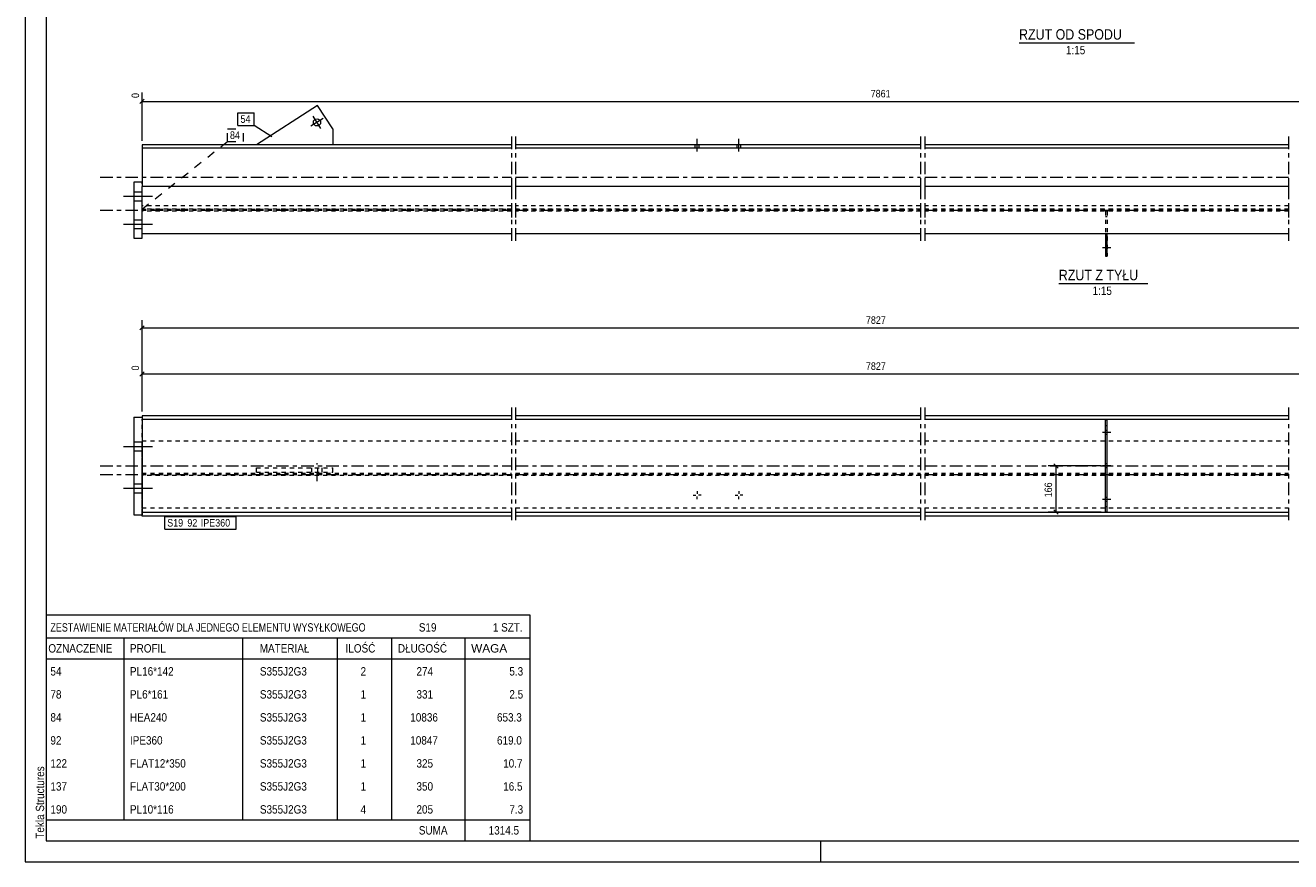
# Model space of a CAD drawing. Header units: millimetres. Extents: x 0 to 610, y 0 to 420.
# Tile 1 of 4: x 0 to 302, y 0 to 200. Entities that reach past the tile are written whole.
import ezdxf

# ---------------------------------------------------------------- set-up
doc = ezdxf.new("R2010")
doc.units = ezdxf.units.MM
for name, pattern in [('XKITLINE00', [0]), ('XKITLINE01', [4, 1, -1, 1, -1]), ('XKITLINE02', [4, 2, -2]), ('XKITLINE03', [6, 3, -1, 1, -1])]:
    doc.linetypes.add(name, pattern=pattern)
for name, color, linetype, lineweight in [('Arkusz rysunku', 3, 'Continuous', 0), ('Element', 2, 'Continuous', 0), ('Inny typ obiektu', 7, 'Continuous', 0), ('Wymiar', 4, 'Continuous', 0), ('Znak elementu', 2, 'Continuous', 0), ('Śruba', 3, 'Continuous', 0)]:
    doc.layers.add(name, color=color, linetype=linetype, lineweight=lineweight)
doc.styles.add('ARIAL', font='ARIAL.TTF')

msp = doc.modelspace()

# ---------------------------------------------------------------- linework, layer by layer
at = {"layer": 'Arkusz rysunku', "linetype": 'XKITLINE00', "lineweight": 0}
for p, q in [((0, 420), (0, 0)), ((5, 415), (5, 5)), ((5, 5), (605, 5)), ((190, 0), (190, 5)), ((0, 0), (610, 0))]:
    msp.add_line(p, q, dxfattribs=at)
at = {"layer": 'Element', "linetype": 'XKITLINE00', "lineweight": 0}
for p, q in [((69.83, 180.78), (55.2, 171.32)), ((73.45, 175.19), (69.83, 180.78)), ((73.45, 175.19), (73.45, 171.32)), ((27.9, 171.32), (27.9, 169.12)), ((116.12, 171.32), (27.9, 171.32)), ((116.12, 170.52), (27.9, 170.52)), ((213.84, 171.32), (117.12, 171.32)), ((213.84, 170.52), (117.12, 170.52)), ((301.77, 171.32), (214.84, 171.32)), ((301.77, 170.52), (214.84, 170.52)), ((27.9, 169.12), (27.9, 162.39)), ((27.9, 162.39), (25.9, 162.39)), ((25.9, 162.39), (25.9, 149.05)), ((27.9, 162.39), (27.9, 161.39)), ((27.9, 150.05), (27.9, 161.39)), ((116.12, 161.39), (27.9, 161.39)), ((213.84, 161.39), (117.12, 161.39)), ((301.77, 161.39), (214.84, 161.39)), ((25.9, 149.05), (27.9, 149.05)), ((116.12, 150.05), (27.9, 150.05)), ((27.9, 149.05), (27.9, 150.05)), ((213.84, 150.05), (117.12, 150.05)), ((301.77, 150.05), (214.84, 150.05)), ((258, 150.05), (258, 144.72)), ((258.4, 144.72), (258.4, 150.05)), ((258, 144.72), (258.4, 144.72)), ((25.9, 106.27), (27.9, 106.27)), ((25.9, 106.27), (25.9, 82.93)), ((27.9, 106.6), (27.9, 106.27)), ((116.12, 106.6), (27.9, 106.6)), ((27.9, 106.27), (27.9, 82.93)), ((213.84, 106.6), (117.12, 106.6)), ((301.77, 106.6), (214.84, 106.6)), ((27.9, 105.75), (116.12, 105.75)), ((117.12, 105.75), (213.84, 105.75)), ((214.84, 105.75), (301.77, 105.75)), ((258, 83.58), (258, 105.62)), ((258, 105.62), (258.4, 105.62)), ((258.4, 83.58), (258.4, 105.62)), ((25.9, 82.93), (27.9, 82.93)), ((116.12, 83.45), (27.9, 83.45)), ((27.9, 82.6), (27.9, 82.93)), ((116.12, 82.6), (27.9, 82.6)), ((213.84, 83.45), (117.12, 83.45)), ((213.84, 82.6), (117.12, 82.6)), ((301.77, 83.45), (214.84, 83.45)), ((301.77, 82.6), (214.84, 82.6)), ((258.4, 83.58), (258, 83.58))]:
    msp.add_line(p, q, dxfattribs=at)
at = {"layer": 'Element', "linetype": 'XKITLINE03', "lineweight": 0}
for p, q in [((116.12, 173.32), (116.12, 153.99)), ((117.12, 173.32), (117.12, 153.99)), ((213.84, 173.32), (213.84, 153.99)), ((214.84, 173.32), (214.84, 153.99)), ((301.77, 173.32), (301.77, 153.99)), ((17.9, 163.65), (116.12, 163.65)), ((116.12, 163.39), (116.12, 148.05)), ((117.12, 163.65), (213.84, 163.65)), ((117.12, 163.39), (117.12, 148.05)), ((213.84, 163.39), (213.84, 148.05)), ((214.84, 163.65), (301.77, 163.65)), ((214.84, 163.39), (214.84, 148.05)), ((301.77, 163.39), (301.77, 148.05)), ((17.9, 155.72), (116.12, 155.72)), ((117.12, 155.72), (213.84, 155.72)), ((214.84, 155.72), (301.77, 155.72)), ((116.12, 108.6), (116.12, 80.6)), ((117.12, 108.6), (117.12, 80.6)), ((213.84, 108.6), (213.84, 80.6)), ((214.84, 108.6), (214.84, 80.6)), ((301.77, 108.6), (301.77, 80.6)), ((116.12, 102.58), (116.12, 82.58)), ((117.12, 102.58), (117.12, 82.58)), ((213.84, 102.58), (213.84, 82.58)), ((214.84, 102.58), (214.84, 82.58)), ((301.77, 102.58), (301.77, 82.58)), ((17.9, 94.6), (116.12, 94.6)), ((117.12, 94.6), (213.84, 94.6)), ((214.84, 94.6), (301.77, 94.6)), ((17.9, 92.58), (116.12, 92.58)), ((117.12, 92.58), (213.84, 92.58)), ((214.84, 92.58), (301.77, 92.58))]:
    msp.add_line(p, q, dxfattribs=at)
at = {"layer": 'Element', "linetype": 'XKITLINE01', "lineweight": 0}
for p, q in [((27.9, 170.52), (27.9, 169.65)), ((73.45, 171.32), (55.2, 171.32)), ((27.9, 155.99), (27.9, 162.39)), ((27.9, 150.05), (27.9, 161.39)), ((116.12, 156.79), (27.9, 156.79)), ((116.12, 155.99), (27.9, 155.99)), ((27.9, 155.99), (116.12, 155.99)), ((116.12, 155.45), (27.9, 155.45)), ((213.84, 156.79), (117.12, 156.79)), ((213.84, 155.99), (117.12, 155.99)), ((117.12, 155.99), (213.84, 155.99)), ((213.84, 155.45), (117.12, 155.45)), ((301.77, 156.79), (214.84, 156.79)), ((301.77, 155.99), (214.84, 155.99)), ((214.84, 155.99), (301.77, 155.99)), ((301.77, 155.45), (214.84, 155.45)), ((258.4, 155.45), (258, 155.45)), ((258, 155.45), (258, 150.05)), ((258.4, 155.45), (258.4, 144.72)), ((258.4, 154.12), (258, 154.12)), ((27.9, 106.27), (27.9, 105.01)), ((27.9, 83.45), (27.9, 105.75)), ((258, 104.29), (258.4, 104.29)), ((27.9, 84.58), (27.9, 100.58)), ((27.9, 100.58), (116.12, 100.58)), ((117.12, 100.58), (213.84, 100.58)), ((214.84, 100.58), (301.77, 100.58)), ((55.2, 93.11), (55.2, 94.18)), ((55.2, 94.18), (73.45, 94.18)), ((69.83, 94.18), (69.83, 93.11)), ((73.45, 93.11), (73.45, 94.18)), ((27.9, 92.83), (116.12, 92.83)), ((116.12, 92.33), (27.9, 92.33)), ((55.2, 93.11), (73.45, 93.11)), ((117.12, 92.83), (213.84, 92.83)), ((213.84, 92.33), (117.12, 92.33)), ((214.84, 92.83), (301.77, 92.83)), ((301.77, 92.33), (214.84, 92.33)), ((258, 84.91), (258.4, 84.91)), ((27.9, 84.58), (116.12, 84.58)), ((27.9, 82.93), (27.9, 83.45)), ((117.12, 84.58), (213.84, 84.58)), ((214.84, 84.58), (301.77, 84.58))]:
    msp.add_line(p, q, dxfattribs=at)
at = {"layer": 'Inny typ obiektu', "linetype": 'XKITLINE00', "lineweight": 0}
for p, q in [((237.38, 195.74), (264.97, 195.74)), ((246.88, 138.22), (268.18, 138.22)), ((5, 59), (5, 53.5)), ((5, 59), (120.5, 59)), ((120.5, 59), (120.5, 53.5)), ((5, 53.5), (5, 48.5)), ((5, 53.5), (120.5, 53.5)), ((23.5, 53.5), (23.5, 48.5)), ((52, 48.5), (52, 53.5)), ((74.5, 53.5), (74.5, 48.5)), ((87.5, 53.5), (87.5, 48.5)), ((105, 53.5), (105, 48.5)), ((120.5, 53.5), (120.5, 48.5)), ((5, 48.5), (120.5, 48.5)), ((5, 48.5), (5, 43)), ((23.5, 48.5), (23.5, 43)), ((52, 43), (52, 48.5)), ((74.5, 48.5), (74.5, 43)), ((87.5, 48.5), (87.5, 43)), ((105, 48.5), (105, 43)), ((120.5, 48.5), (120.5, 43)), ((5, 43), (5, 37.5)), ((23.5, 43), (23.5, 37.5)), ((52, 37.5), (52, 43)), ((74.5, 43), (74.5, 37.5)), ((87.5, 43), (87.5, 37.5)), ((105, 43), (105, 37.5)), ((120.5, 43), (120.5, 37.5)), ((5, 37.5), (5, 32)), ((23.5, 37.5), (23.5, 32)), ((52, 32), (52, 37.5)), ((74.5, 37.5), (74.5, 32)), ((87.5, 37.5), (87.5, 32)), ((105, 37.5), (105, 32)), ((120.5, 37.5), (120.5, 32)), ((5, 32), (5, 26.5)), ((23.5, 32), (23.5, 26.5)), ((52, 26.5), (52, 32)), ((74.5, 32), (74.5, 26.5)), ((87.5, 32), (87.5, 26.5)), ((105, 32), (105, 26.5)), ((120.5, 32), (120.5, 26.5)), ((5, 26.5), (5, 21)), ((23.5, 26.5), (23.5, 21)), ((52, 21), (52, 26.5)), ((74.5, 26.5), (74.5, 21)), ((87.5, 26.5), (87.5, 21)), ((105, 26.5), (105, 21)), ((120.5, 26.5), (120.5, 21)), ((5, 21), (5, 15.5)), ((23.5, 21), (23.5, 15.5)), ((52, 15.5), (52, 21)), ((74.5, 21), (74.5, 15.5)), ((87.5, 21), (87.5, 15.5)), ((105, 21), (105, 15.5)), ((120.5, 21), (120.5, 15.5)), ((5, 15.5), (5, 10)), ((23.5, 15.5), (23.5, 10)), ((52, 10), (52, 15.5)), ((74.5, 15.5), (74.5, 10)), ((87.5, 15.5), (87.5, 10)), ((105, 15.5), (105, 10)), ((120.5, 15.5), (120.5, 10)), ((5, 10), (5, 5)), ((5, 10), (120.5, 10)), ((105, 10), (105, 5)), ((120.5, 10), (120.5, 5)), ((5, 5), (120.5, 5))]:
    msp.add_line(p, q, dxfattribs=at)
at = {"layer": 'Wymiar', "linetype": 'XKITLINE00', "lineweight": 0}
for p, q in [((28.41, 182.23), (27.39, 181.21)), ((27.9, 172.32), (27.9, 183.87)), ((27.9, 181.72), (354.69, 181.72)), ((28.41, 128.11), (27.39, 127.09)), ((27.9, 107.6), (27.9, 129.46)), ((27.9, 127.6), (379.04, 127.6)), ((27.9, 107.6), (27.9, 118.75)), ((28.41, 117.11), (27.39, 116.09)), ((27.9, 116.6), (379.04, 116.6)), ((257, 94.6), (244.37, 94.6)), ((245.72, 95.11), (246.74, 94.09)), ((246.23, 83.58), (246.23, 94.6)), ((257, 83.58), (244.37, 83.58)), ((245.72, 84.09), (246.74, 83.07))]:
    msp.add_line(p, q, dxfattribs=at)
at = {"layer": 'Znak elementu', "linetype": 'XKITLINE00', "lineweight": 0}
for p, q in [((50.8, 179), (54.67, 179)), ((50.8, 176), (50.8, 179)), ((54.67, 176), (54.67, 179)), ((50.8, 176), (54.67, 176)), ((58.92, 173.25), (54.67, 176)), ((33.3, 82.5), (50.4, 82.5)), ((33.3, 79.5), (33.3, 82.5)), ((50.4, 79.5), (50.4, 82.5)), ((33.3, 79.5), (50.4, 79.5))]:
    msp.add_line(p, q, dxfattribs=at)
at = {"layer": 'Znak elementu', "linetype": 'XKITLINE02', "lineweight": 0}
for p, q in [((48.29, 175.16), (52.16, 175.16)), ((48.29, 172.16), (48.29, 175.16)), ((52.16, 172.16), (52.16, 175.16)), ((27.9, 155.99), (48.29, 172.16)), ((48.29, 172.16), (52.16, 172.16))]:
    msp.add_line(p, q, dxfattribs=at)
at = {"layer": 'Śruba', "linetype": 'XKITLINE00', "lineweight": 0}
for p, q in [((71.14, 177.66), (68.23, 175.78)), ((70.62, 175.26), (68.74, 178.17)), ((160.48, 169.79), (160.48, 172.79)), ((170.48, 169.79), (170.48, 172.79)), ((160.01, 170.52), (160.01, 171.32)), ((160.95, 170.52), (160.95, 171.32)), ((170.01, 170.52), (170.01, 171.32)), ((170.95, 170.52), (170.95, 171.32)), ((23.43, 159.05), (30.37, 159.05)), ((23.43, 159.05), (30.37, 159.05)), ((25.9, 160.12), (27.9, 160.12)), ((25.9, 160.12), (27.9, 160.12)), ((25.9, 157.99), (27.9, 157.99)), ((25.9, 157.99), (27.9, 157.99)), ((23.43, 152.39), (30.37, 152.39)), ((23.43, 152.39), (30.37, 152.39)), ((25.9, 153.45), (27.9, 153.45)), ((25.9, 153.45), (27.9, 153.45)), ((25.9, 151.32), (27.9, 151.32)), ((25.9, 151.32), (27.9, 151.32)), ((259.3, 146.72), (257.3, 146.72)), ((259.3, 146.72), (257.3, 146.72)), ((259.3, 146.72), (257.3, 146.72)), ((258.4, 147.19), (258, 147.19)), ((258.4, 147.19), (258, 147.19)), ((258.4, 147.19), (258, 147.19)), ((258.4, 146.25), (258, 146.25)), ((258.4, 146.25), (258, 146.25)), ((258.4, 146.25), (258, 146.25)), ((258.4, 103.07), (258, 103.07)), ((25.9, 100.33), (27.9, 100.33)), ((25.9, 100.33), (27.9, 100.33)), ((259.3, 102.6), (257.3, 102.6)), ((258.4, 102.13), (258, 102.13)), ((23.43, 99.27), (30.37, 99.27)), ((23.43, 99.27), (30.37, 99.27)), ((25.9, 98.2), (27.9, 98.2)), ((25.9, 98.2), (27.9, 98.2)), ((259.3, 94.6), (257.3, 94.6)), ((258.4, 95.07), (258, 95.07)), ((258.4, 94.13), (258, 94.13)), ((23.43, 89.27), (30.37, 89.27)), ((23.43, 89.27), (30.37, 89.27)), ((25.9, 90.33), (27.9, 90.33)), ((25.9, 90.33), (27.9, 90.33)), ((25.9, 88.2), (27.9, 88.2)), ((25.9, 88.2), (27.9, 88.2)), ((160.48, 88.53), (160.48, 87.91)), ((170.48, 88.53), (170.48, 87.91)), ((159.55, 87.6), (160.17, 87.6)), ((160.48, 86.67), (160.48, 87.29)), ((161.41, 87.6), (160.79, 87.6)), ((169.55, 87.6), (170.17, 87.6)), ((170.48, 86.67), (170.48, 87.29)), ((171.41, 87.6), (170.79, 87.6)), ((259.3, 86.6), (257.3, 86.6)), ((258.4, 87.07), (258, 87.07)), ((258.4, 86.13), (258, 86.13))]:
    msp.add_line(p, q, dxfattribs=at)
at = {"layer": 'Śruba', "linetype": 'XKITLINE02', "lineweight": 0}
for p, q in [((68.48, 93.11), (68.48, 94.18)), ((69.68, 90.94), (69.68, 95.28)), ((70.88, 93.11), (70.88, 94.18))]:
    msp.add_line(p, q, dxfattribs=at)
at = {"layer": 'Śruba', "linetype": 'XKITLINE00', "lineweight": 0}
msp.add_circle((69.68, 176.72), 0.867, dxfattribs=at)

# ---------------------------------------------------------------- texts
at = {"layer": 'Arkusz rysunku', "style": 'ARIAL', "width": 0.85}
msp.add_text('Tekla Structures', height=2, rotation=90, dxfattribs=at).set_placement((4.5, 5.5))
at = {"layer": 'Inny typ obiektu', "style": 'ARIAL'}
for s, height, width, p in [('RZUT OD SPODU', 2.5, 0.85, (237.38, 196.49)), ('1:15', 2, 0.85, (248.58, 192.99)), ('RZUT Z TYŁU', 2.5, 0.85, (246.88, 138.97)), ('1:15', 2, 0.85, (254.94, 135.47)), ('ZESTAWIENIE MATERIAŁÓW DLA JEDNEGO ELEMENTU WYSYŁKOWEGO', 2, 0.765, (6, 55)), ('S19', 2, 0.85, (94, 55)), ('1', 2, 0.85, (111.69, 55)), (' SZT.', 2, 0.85, (113, 55)), ('OZNACZENIE', 2, 0.85, (5.5, 50)), ('PROFIL', 2, 0.85, (25, 50)), ('MATERIAŁ', 2, 0.85, (56, 50)), ('ILOŚĆ', 2, 0.85, (76.5, 50)), ('DŁUGOŚĆ', 2, 0.85, (89, 50)), ('WAGA', 2, 1.008832, (106.5, 50)), ('54', 2, 0.85, (6, 44.5)), ('PL16*142', 2, 0.85, (25, 44.5)), ('S355J2G3', 2, 0.85, (56.04, 44.5)), ('2', 2, 0.85, (80.09, 44.5)), ('274', 2, 0.85, (93.44, 44.5)), ('5.3', 2, 0.85, (115.63, 44.5)), ('78', 2, 0.85, (6, 39)), ('PL6*161', 2, 0.85, (25, 39)), ('S355J2G3', 2, 0.85, (56.04, 39)), ('1', 2, 0.85, (80.09, 39)), ('331', 2, 0.85, (93.44, 39)), ('2.5', 2, 0.85, (115.63, 39)), ('84', 2, 0.85, (6, 33.5)), ('HEA240', 2, 0.85, (25, 33.5)), ('S355J2G3', 2, 0.85, (56.04, 33.5)), ('1', 2, 0.85, (80.09, 33.5)), ('10836', 2, 0.85, (91.96, 33.5)), ('653.3', 2, 0.85, (112.67, 33.5)), ('92', 2, 0.85, (6, 28)), ('IPE360', 2, 0.85, (25, 28)), ('S355J2G3', 2, 0.85, (56.04, 28)), ('1', 2, 0.85, (80.09, 28)), ('10847', 2, 0.85, (91.96, 28)), ('619.0', 2, 0.85, (112.67, 28)), ('122', 2, 0.85, (6, 22.5)), ('FLAT12*350', 2, 0.85, (25, 22.5)), ('S355J2G3', 2, 0.85, (56.04, 22.5)), ('1', 2, 0.85, (80.09, 22.5)), ('325', 2, 0.85, (93.44, 22.5)), ('10.7', 2, 0.85, (114.15, 22.5)), ('137', 2, 0.85, (6, 17)), ('FLAT30*200', 2, 0.85, (25, 17)), ('S355J2G3', 2, 0.85, (56.04, 17)), ('1', 2, 0.85, (80.09, 17)), ('350', 2, 0.85, (93.44, 17)), ('16.5', 2, 0.85, (114.15, 17)), ('190', 2, 0.85, (6, 11.5)), ('PL10*116', 2, 0.85, (25, 11.5)), ('S355J2G3', 2, 0.85, (56.04, 11.5)), ('4', 2, 0.85, (80.09, 11.5)), ('205', 2, 0.85, (93.44, 11.5)), ('7.3', 2, 0.85, (115.63, 11.5)), ('SUMA', 2, 0.85, (94, 6.5)), ('1314.5', 2, 0.85, (110.68, 6.5))]:
    msp.add_text(s, height=height, dxfattribs=dict(at, width=width)).set_placement(p)
at = {"layer": 'Wymiar', "style": 'ARIAL', "width": 0.85}
for s, p in [('7861', (201.94, 182.68)), ('7827', (200.8, 128.56)), ('7827', (200.8, 117.56))]:
    msp.add_text(s, height=1.8, dxfattribs=at).set_placement(p)
for s, p in [('0', (27.18, 182.54)), ('0', (27.18, 117.42)), ('166', (245.27, 87.09))]:
    msp.add_text(s, height=1.8, rotation=90.0002, dxfattribs=at).set_placement(p)
at = {"layer": 'Znak elementu', "style": 'ARIAL', "width": 0.85}
for s, p in [('54', (51.4, 176.6)), ('84', (48.89, 172.76)), ('S19', (33.9, 80.1)), ('92', (38.71, 80.1)), ('IPE360', (41.92, 80.1))]:
    msp.add_text(s, height=1.8, dxfattribs=at).set_placement(p)

doc.saveas('drawing.dxf')
